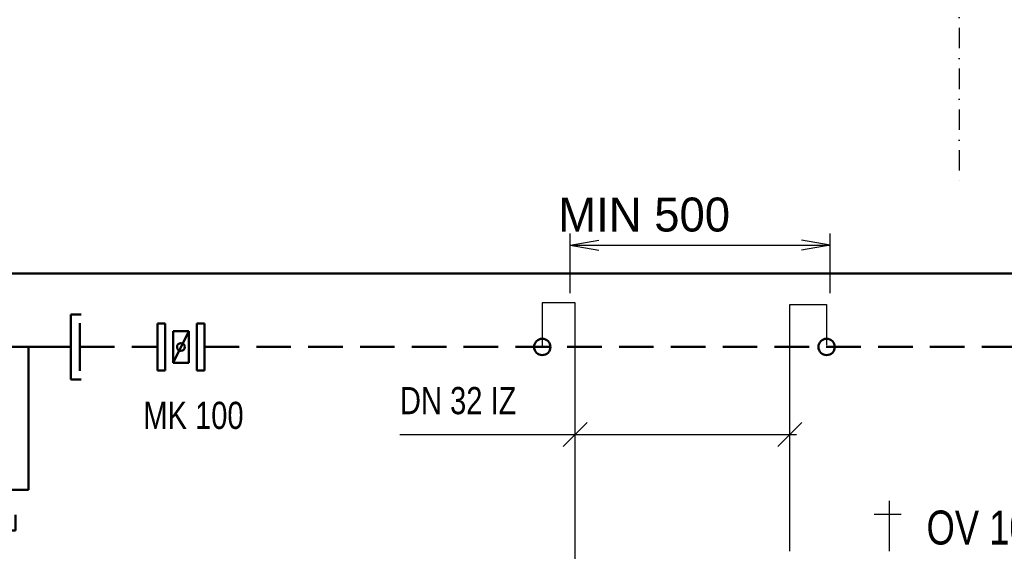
# Model space of a CAD drawing. Header units: millimetres. Extents: x -41881 to 54113, y -9946 to 101810.
# Tile 42 of 105: x -1338 to 2283, y 28094 to 30050. Entities that reach past the tile are written whole.
import ezdxf

# ---------------------------------------------------------------- set-up
doc = ezdxf.new("R2010")
doc.units = ezdxf.units.MM
doc.linetypes.add('DASHDOT', pattern=[1, 0.5, -0.25, 0, -0.25])
doc.linetypes.add('DASHED', pattern=[19.05, 12.7, -6.35])
for name, color, linetype in [('105', 7, 'Continuous'), ('120', 34, 'Continuous'), ('40', 40, 'Continuous'), ('42', 251, 'Continuous'), ('UT-armatury-popis', 7, 'Continuous'), ('UT-potrubi_zpetne-popis', 7, 'Continuous')]:
    doc.layers.add(name, color=color, linetype=linetype)
for name, color, linetype, lineweight in [('UT-armatury', 2, 'Continuous', 50), ('UT-potrubi_privodni', 3, 'Continuous', 50), ('UT-potrubi_zpetne', 3, 'DASHED', 50), ('UT-texty_stredni', 7, 'Continuous', 25)]:
    doc.layers.add(name, color=color, linetype=linetype, lineweight=lineweight)
doc.styles.get("Standard").update_dxf_attribs({"font": 'ic-simplex.shx', "width": 0.8})
doc.linetypes.add('CIKCAK', pattern='A,0.00254,-5.08,[131,ltypeshp.shx,S=5.08,R=0,X=-5.08,Y=0],-10.16,[131,ltypeshp.shx,S=5.08,R=180,X=5.08,Y=0],-5.08', length=20.32254)

# ---------------------------------------------------------------- blocks, each defined once
blk = doc.blocks.new('*U85')
at = {"color": 0, "linetype": 'Continuous', "ltscale": 10}
for p, q in [((-131.4, 60), (-150.4, 60)), ((-131.4, -60), (-131.4, 60)), ((131.4, -60), (131.4, 60)), ((131.4, 60), (150.4, 60)), ((-148.3, -44), (-148.3, 44)), ((148.3, -44), (148.3, 44)), ((-131.4, 0), (131.4, 0)), ((-53.5, -262.8), (-53.5, 0)), ((53.5, -262.8), (53.5, 0)), ((-131.4, -60), (-150.4, -60)), ((131.4, -60), (150.4, -60)), ((-53.5, -262.8), (53.5, -262.8)), ((0, -262.8), (0, -325.2)), ((-29.7, -309), (-29.7, -337.5)), ((29.7, -309), (29.7, -337.5)), ((29.7, -337.5), (-29.7, -337.5))]:
    blk.add_line(p, q, dxfattribs=at)

msp = doc.modelspace()

# ---------------------------------------------------------------- linework, layer by layer
at = {"color": 2, "linetype": 'DASHDOT', "ltscale": 150}
msp.add_line((2116.014, 30320.15), (2116.014, 29449.862), dxfattribs=at)
at = {"layer": '105', "color": 5, "linetype": 'Continuous', "ltscale": 300}
for p, q in [((686.674, 29044.086), (686.674, 29263.123)), ((1641.782, 29044.086), (1641.782, 29263.123)), ((686.674, 29220.623), (791.31, 29239.073)), ((686.674, 29220.623), (791.31, 29202.173)), ((686.674, 29220.623), (1641.782, 29220.623)), ((1641.782, 29220.623), (1537.146, 29239.073)), ((1641.782, 29220.623), (1537.146, 29202.173))]:
    msp.add_line(p, q, dxfattribs=at)
at = {"layer": '120', "color": 7, "ltscale": 300}
for p, q in [((1860.738, 28094.929), (1860.738, 28279.938)), ((1903.432, 28230.128), (1803.812, 28230.128))]:
    msp.add_line(p, q, dxfattribs=at)
at = {"layer": '40', "color": 3, "linetype": 'Continuous', "ltscale": 300}
for p, q in [((583.809, 29008.753), (583.809, 28845.902)), ((705.137, 29008.753), (583.809, 29008.753)), ((1493.546, 29002.239), (1629.31, 29002.239)), ((1629.31, 29002.239), (1629.31, 28852.416))]:
    msp.add_line(p, q, dxfattribs=at)
at = {"layer": '42', "color": 3, "linetype": 'Continuous', "ltscale": 300}
for p, q in [((705.137, 27801.463), (705.137, 29008.753)), ((1493.546, 28094.071), (1493.546, 29002.239))]:
    msp.add_line(p, q, dxfattribs=at)
at = {"layer": 'UT-armatury', "linetype": 'Continuous', "transparency": 33554687}
for p, q in [((-831.478, 28932.724), (-802.537, 28932.724)), ((-831.478, 28759.08), (-831.478, 28932.724)), ((-802.537, 28932.724), (-802.537, 28759.08)), ((-686.774, 28932.724), (-657.833, 28932.724)), ((-686.774, 28759.08), (-686.774, 28932.724)), ((-657.833, 28932.724), (-657.833, 28759.08)), ((-715.715, 28903.784), (-773.596, 28788.021)), ((-773.596, 28903.784), (-773.596, 28788.021)), ((-715.715, 28903.784), (-773.596, 28903.784)), ((-715.715, 28903.784), (-715.715, 28788.021)), ((-773.596, 28788.021), (-715.715, 28788.021)), ((-802.537, 28759.08), (-831.478, 28759.08)), ((-657.833, 28759.08), (-686.774, 28759.08))]:
    msp.add_line(p, q, dxfattribs=at)
at = {"layer": 'UT-armatury', "linetype": 'Continuous', "ltscale": 20, "transparency": 33554687}
msp.add_circle((-744.656, 28845.902), 14.47, dxfattribs=at)
at = {"layer": 'UT-potrubi_privodni', "ltscale": 10}
msp.add_lwpolyline([(-13606.661, 39347.088), (-14104.581, 39347.088), (-14104.581, 34106.564), (5540.943, 34106.564), (5540.943, 29115.842), (-4959.926, 29115.842), (-4959.926, 27251.19)], dxfattribs=at)
for centre in [(583.809, 28845.902), (1629.31, 28845.902)]:
    msp.add_circle(centre, 30, dxfattribs=at)
at = {"layer": 'UT-potrubi_zpetne', "ltscale": 10}
for points in [[(-657.833, 28845.902), (5810.882, 28845.902), (5810.882, 34376.504), (-13836.729, 34376.504), (-13836.729, 36144.666), (-13573.675, 36144.666)], [(-1115.841, 28845.902), (-831.478, 28845.902)]]:
    msp.add_lwpolyline(points, dxfattribs=at)
at = {"layer": 'UT-potrubi_zpetne-popis', "color": 2, "ltscale": 10}
for p, q in [((749.331, 28567.751), (660.943, 28479.363)), ((1537.74, 28567.751), (1449.352, 28479.363)), ((60.584, 28523.557), (1518.546, 28523.557))]:
    msp.add_line(p, q, dxfattribs=at)

# ---------------------------------------------------------------- block references
at = {"layer": 'UT-armatury', "ltscale": 10, "xscale": 2, "yscale": 2, "zscale": 2}
msp.add_blockref('*U85', (-1412.441, 28845.902), dxfattribs=at)

# ---------------------------------------------------------------- texts
at = {"layer": '120', "color": 7, "ltscale": 300}
msp.add_text('MIN 500', height=125, dxfattribs=at).set_placement((642.581, 29270.603))
at = {"layer": 'UT-armatury-popis', "ltscale": 10, "insert": (-698.652, 28593.561), "char_height": 100, "width": 608.01876, "attachment_point": 5}
msp.add_mtext('MK 100', dxfattribs=at)
at = {"layer": 'UT-potrubi_zpetne-popis', "color": 7, "ltscale": 10, "width": 0.8}
msp.add_text('DN 32 IZ', height=100, dxfattribs=at).set_placement((60.584, 28598.557))
at = {"layer": 'UT-texty_stredni', "linetype": 'CIKCAK', "ltscale": 10, "width": 0.8}
msp.add_text('OV 10 - RUČNÍ', height=125, dxfattribs=at).set_placement((1996.696, 28119.087))

doc.saveas('drawing.dxf')
